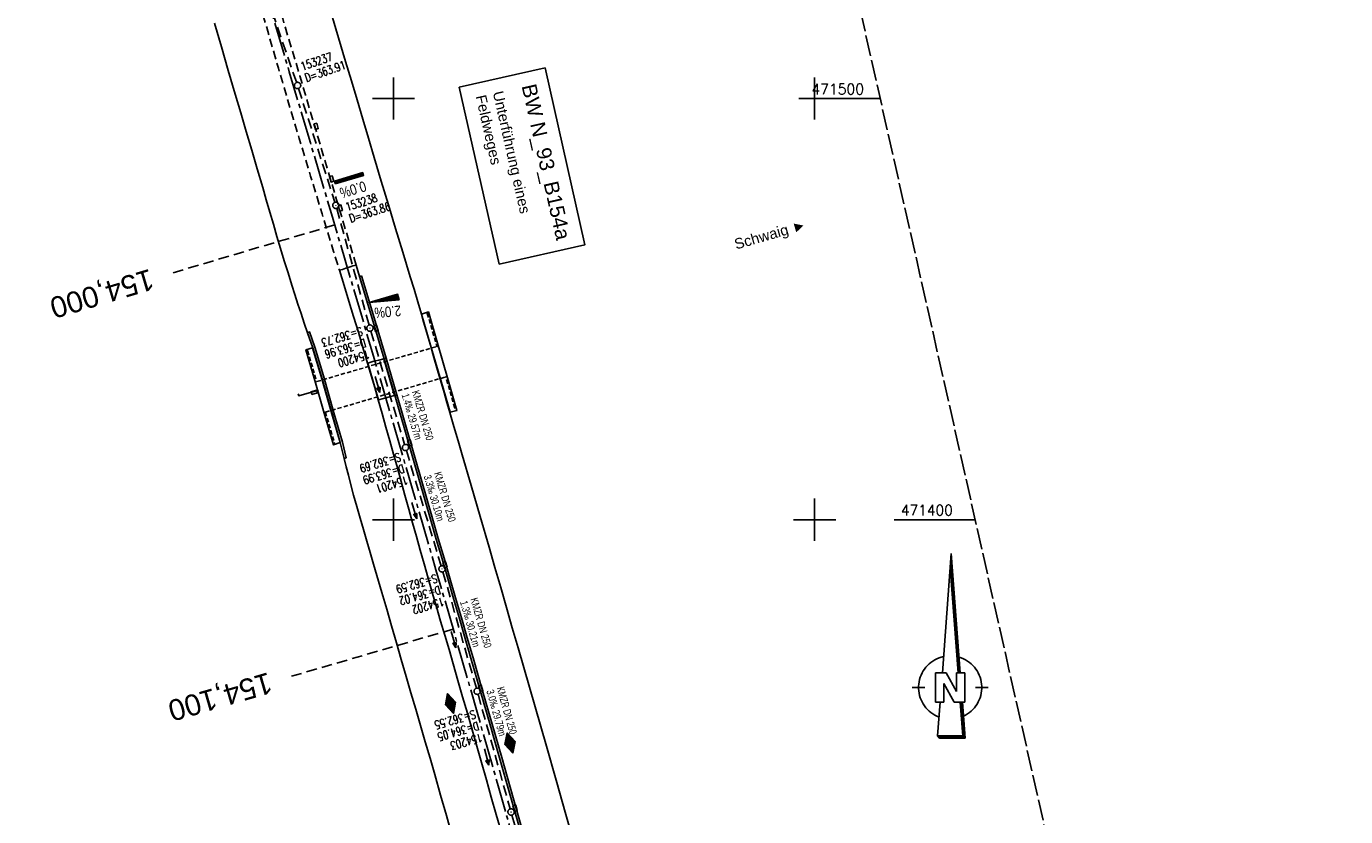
# Model space of a CAD drawing. Extents: x 510563 to 513920, y 467229 to 478797.
# Tile 18 of 67: x 510913 to 511226, y 471330 to 471517. Entities that reach past the tile are written whole.
import ezdxf
from ezdxf.enums import TextEntityAlignment as Align

# ---------------------------------------------------------------- set-up
doc = ezdxf.new("R2010")
doc.units = 0
doc.header["$LTSCALE"] = 10
doc.header["$MEASUREMENT"] = 0
for name, pattern in [('ACHSE', [5.5, 4, -0.5, 0.5, -0.5]), ('AUSGEZOGEN', [0]), ('LT00', [0]), ('LT11', [0.3, 0.2, -0.1]), ('LT14', [0.6, 0.5, -0.1]), ('LT17', [0.15, 0.1, -0.05]), ('STRICHLINIE2', [0.375, 0.25, -0.125])]:
    doc.linetypes.add(name, pattern=pattern)
doc.layers.get('0').update_dxf_attribs({"linetype": 'LT00'})
for name, color, linetype in [('-AX-020', 250, 'ACHSE'), ('-BESCH-nachrichtlich', 81, 'STRICHLINIE2'), ('-Halt-Pfeil', 4, 'LT00'), ('-Haltung', 7, 'STRICHLINIE2'), ('-Haltungsbeschriftung', 140, 'LT00'), ('-HTP-20O', 11, 'LT00'), ('-HTP-20W', 11, 'LT00'), ('-QUE-20O', 11, 'LT00'), ('-Schachtbeschriftung', 5, 'LT00'), ('-ST-20', 30, 'LT17'), ('1401', 7, 'Continuous'), ('BW_TEXT', 20, 'AUSGEZOGEN'), ('MITTELSTREIFEN-Ü_LINIE', 250, 'LT11'), ('ORTSRICHTUNG', 7, 'Continuous'), ('V95_AFBR_BAB', 250, 'LT00'), ('V95_BR_KAPPE', 30, 'LT00'), ('V95_BR_WID', 30, 'LT17'), ('V95_KA_PRUF', 182, 'LT00'), ('V95_MSUE', 1, 'LT00'), ('V95_PARK_MS', 1, 'LT00'), ('V95_RASTER', 250, 'LT00'), ('V95_RINNE', 182, 'LT00'), ('V95_SINKK', 182, 'LT00')]:
    doc.layers.add(name, color=color, linetype=linetype)
doc.layers.add('-BLATT_95-RAND', color=7, linetype='LT14', plot=False)
doc.styles.add('Beschrift', font='ARIAL.TTF')
doc.styles.add('Haltungsbeschriftung', font='ARIAL.TTF', dxfattribs={"width": 0.75})
doc.styles.add('schachtbeschriftung', font='romans.shx', dxfattribs={"width": 0.75, "height": 2})
doc.styles.get("Standard").update_dxf_attribs({"font": 'romans.shx'})

# ---------------------------------------------------------------- blocks, each defined once
blk = doc.blocks.new('SYMB1401')
at = {"layer": '1401'}
for p, q in [((-2.1, -28.35), (0, 0)), ((0, 0), (2.15, -28.35)), ((1.7, -28.35), (-0.22, -3.01)), ((1.75, -28.35), (-0.2, -2.68)), ((1.8, -28.35), (-0.17, -2.34)), ((1.85, -28.35), (-0.15, -2.01)), ((1.9, -28.35), (-0.12, -1.68)), ((1.95, -28.35), (-0.1, -1.34)), ((2, -28.35), (-0.07, -1.01)), ((2.05, -28.35), (-0.05, -0.67)), ((2.1, -28.35), (-0.02, -0.34)), ((1.65, -28.35), (-0.25, -3.35)), ((-3.75, -35.35), (-3.75, -28.35)), ((-3.75, -28.35), (-1.2, -28.35)), ((0.7, -35.35), (-1.75, -30.9)), ((-1.75, -30.9), (-1.75, -35.35)), ((1.25, -32.8), (-1.2, -28.35)), ((1.25, -32.8), (1.25, -28.35)), ((3.25, -28.35), (1.25, -28.35)), ((3.25, -28.35), (3.25, -35.35)), ((-9.25, -31.85), (-6.25, -31.85)), ((5.75, -31.85), (8.75, -31.85)), ((-1.75, -35.35), (-3.75, -35.35)), ((-2.65, -35.35), (-3.25, -43.35)), ((3.25, -35.35), (0.7, -35.35)), ((2.75, -43.35), (2.15, -35.35)), ((2.8, -43.4), (2.2, -35.35)), ((3.3, -43.85), (2.65, -35.35)), ((-3.25, -43.35), (2.75, -43.35)), ((-3.2, -43.4), (2.8, -43.4))]:
    blk.add_line(p, q, dxfattribs=at)
for points in [[(-7.74, -32.11), (-7.75, -31.56), (-7.7, -31.01), (-7.62, -30.47), (-7.51, -29.93), (-7.35, -29.4), (-7.15, -28.89), (-6.92, -28.39), (-6.65, -27.91), (-6.34, -27.45), (-6.01, -27.02), (-5.64, -26.61), (-5.24, -26.23), (-4.82, -25.88), (-4.37, -25.56), (-3.9, -25.28), (-3.41, -25.03), (-2.9, -24.81), (-2.38, -24.64), (-1.85, -24.5)], [(1.85, -24.65), (2.37, -24.82), (2.88, -25.03), (3.37, -25.28), (3.85, -25.57), (4.3, -25.88), (4.72, -26.23), (5.12, -26.61), (5.49, -27.02), (5.83, -27.45), (6.13, -27.91), (6.41, -28.39), (6.64, -28.89), (6.84, -29.4), (7, -29.93), (7.12, -30.47), (7.2, -31.01), (7.24, -31.56), (7.25, -32.11)], [(-2.9, -38.85), (-3.41, -38.64), (-3.9, -38.39), (-4.37, -38.1), (-4.81, -37.78), (-5.24, -37.43), (-5.64, -37.05), (-6, -36.64), (-6.34, -36.21), (-6.64, -35.75), (-6.91, -35.27), (-7.15, -34.78), (-7.35, -34.26), (-7.5, -33.74), (-7.62, -33.2), (-7.7, -32.66), (-7.74, -32.11)], [(7.25, -32.11), (7.21, -32.66), (7.13, -33.21), (7.01, -33.74), (6.85, -34.27), (6.65, -34.78), (6.42, -35.28), (6.15, -35.76), (5.84, -36.22), (5.5, -36.66), (5.13, -37.07), (4.74, -37.45), (4.31, -37.8), (3.86, -38.12), (3.39, -38.4), (2.9, -38.65)], [(-3.15, -43.45), (2.85, -43.45), (2.25, -35.35)], [(-3.1, -43.5), (2.9, -43.5), (2.3, -35.35)], [(-3.05, -43.55), (2.95, -43.55), (2.35, -35.35)], [(-3, -43.6), (3, -43.6), (2.4, -35.35)], [(-2.95, -43.65), (3.05, -43.65), (2.45, -35.35)], [(-2.9, -43.7), (3.1, -43.7), (2.5, -35.35)], [(-2.85, -43.75), (3.15, -43.75), (2.55, -35.35)], [(-2.8, -43.8), (3.2, -43.8), (2.6, -35.35)], [(-2.78, -43.82), (3.25, -43.82), (2.62, -35.35)], [(-3.25, -43.35), (-2.75, -43.85), (3.3, -43.85)]]:
    blk.add_lwpolyline(points, dxfattribs=at)
blk = doc.blocks.new('SYMB0652')
at = {"color": 0, "linetype": 'ByBlock'}
blk.add_lwpolyline([(-0.15, -0.075), (0.15, -0.075), (0.15, 0.075), (-0.15, 0.075), (-0.15, -0.075)], dxfattribs=at)
blk = doc.blocks.new('SYMB0011')
at = {"color": 0, "linetype": 'ByBlock'}
for p, q in [((0.5, 0), (-0.5, 0)), ((0, 0.5), (0, -0.5))]:
    blk.add_line(p, q, dxfattribs=at)
blk = doc.blocks.new('SYMB0003')
at = {"color": 0, "linetype": 'ByBlock'}
for p, q in [((-0.015712, 0), (0.010166, 0.012015)), ((0, -0.021257), (-0.015712, 0)), ((0.010166, 0.012015), (0, -0.021257))]:
    blk.add_line(p, q, dxfattribs=at)
for points in [[(-0.031395, 0.499013), (-0.093691, 0.491144), (-0.154509, 0.475528), (-0.21289, 0.452414), (-0.267913, 0.422164), (-0.318712, 0.385257), (-0.364484, 0.342274), (-0.404509, 0.293893), (-0.438154, 0.240877), (-0.464888, 0.184062), (-0.484292, 0.124345), (-0.496058, 0.062667), (-0.5, 0)], [(-0.5, 0), (-0.496058, -0.062667), (-0.484292, -0.124345), (-0.464888, -0.184062), (-0.438154, -0.240877), (-0.404509, -0.293893), (-0.364485, -0.342274), (-0.318712, -0.385257), (-0.267914, -0.422164), (-0.21289, -0.452414), (-0.154509, -0.475529), (-0.093691, -0.491144), (-0.031395, -0.499014), (0.031395, -0.499014)], [(0.5, 0), (0.496057, 0.062667), (0.484292, 0.124345), (0.464888, 0.184062), (0.438153, 0.240877), (0.404509, 0.293893), (0.364484, 0.342274), (0.318712, 0.385257), (0.267913, 0.422164), (0.21289, 0.452414), (0.154509, 0.475528), (0.093691, 0.491144), (0.031395, 0.499013), (-0.031395, 0.499013)], [(0.031395, -0.499014), (0.093691, -0.491144), (0.154509, -0.475529), (0.21289, -0.452414), (0.267914, -0.422164), (0.318712, -0.385257), (0.364485, -0.342274), (0.404509, -0.293893), (0.438154, -0.240877), (0.464889, -0.184062), (0.484292, -0.124345), (0.496058, -0.062667), (0.5, 0)]]:
    blk.add_lwpolyline(points, dxfattribs=at)
blk = doc.blocks.new('SYMB0070')
at = {"color": 0, "linetype": 'ByBlock'}
for p, q in [((-0.5, 0), (0.2, 0)), ((0.5, 0), (0.2, 0.1)), ((0.2, 0.1), (0.2, 0)), ((0.468, 0), (0.21, 0.086)), ((0.21, 0.086), (0.21, -0.086)), ((0.21, -0.086), (0.468, 0)), ((0.22, -0.072), (0.437, 0)), ((0.23, -0.058), (0.405, 0)), ((0.24, -0.045), (0.374, 0)), ((0.342, 0), (0.25, 0.031)), ((0.25, 0.031), (0.25, -0.031)), ((0.25, -0.031), (0.342, 0)), ((0.26, -0.017), (0.31, 0)), ((0.27, -0.003), (0.279, 0))]:
    blk.add_line(p, q, dxfattribs=at)
for points in [[(0.2, 0), (0.2, -0.1), (0.5, 0)], [(0.437, 0), (0.22, 0.072), (0.22, -0.072)], [(0.405, 0), (0.23, 0.058), (0.23, -0.058)], [(0.374, 0), (0.24, 0.045), (0.24, -0.045)], [(0.31, 0), (0.26, 0.017), (0.26, -0.017)], [(0.279, 0), (0.27, 0.003), (0.27, -0.003)]]:
    blk.add_lwpolyline(points, dxfattribs=at)
blk = doc.blocks.new('SYMB0071')
at = {"color": 0, "linetype": 'ByBlock'}
for p, q in [((-0.5, 0), (0, 0.25)), ((0, -0.25), (-0.5, 0)), ((-0.5, 0), (-0.5, 0)), ((-0.48, -0.01), (-0.48, 0.01)), ((-0.46, -0.02), (-0.46, 0.02)), ((-0.44, -0.03), (-0.44, 0.03)), ((-0.42, -0.04), (-0.42, 0.04)), ((-0.4, -0.05), (-0.4, 0.05)), ((-0.38, -0.06), (-0.38, 0.06)), ((-0.36, -0.07), (-0.36, 0.07)), ((-0.34, -0.08), (-0.34, 0.08)), ((-0.32, -0.09), (-0.32, 0.09)), ((-0.3, -0.1), (-0.3, 0.1)), ((-0.28, -0.11), (-0.28, 0.11)), ((-0.26, -0.12), (-0.26, 0.12)), ((-0.24, -0.13), (-0.24, 0.13)), ((-0.22, -0.14), (-0.22, 0.14)), ((-0.2, -0.15), (-0.2, 0.15)), ((-0.18, -0.16), (-0.18, 0.16)), ((-0.16, -0.17), (-0.16, 0.17)), ((-0.14, -0.18), (-0.14, 0.18)), ((-0.12, -0.19), (-0.12, 0.19)), ((-0.1, -0.2), (-0.1, 0.2)), ((-0.08, -0.21), (-0.08, 0.21)), ((-0.06, -0.22), (-0.06, 0.22)), ((-0.04, -0.23), (-0.04, 0.23)), ((-0.02, -0.24), (-0.02, 0.24)), ((0, 0.25), (0.5, 0)), ((0, -0.25), (0, 0.25)), ((0.5, 0), (0, -0.25)), ((0.02, -0.24), (0.02, 0.24)), ((0.04, -0.23), (0.04, 0.23)), ((0.06, -0.22), (0.06, 0.22)), ((0.08, -0.21), (0.08, 0.21)), ((0.1, -0.2), (0.1, 0.2)), ((0.12, -0.19), (0.12, 0.19)), ((0.14, -0.18), (0.14, 0.18)), ((0.16, -0.17), (0.16, 0.17)), ((0.18, -0.16), (0.18, 0.16)), ((0.2, -0.15), (0.2, 0.15)), ((0.22, -0.14), (0.22, 0.14)), ((0.24, -0.13), (0.24, 0.13)), ((0.26, -0.12), (0.26, 0.12)), ((0.28, -0.11), (0.28, 0.11)), ((0.3, -0.1), (0.3, 0.1)), ((0.32, -0.09), (0.32, 0.09)), ((0.34, -0.08), (0.34, 0.08)), ((0.36, -0.07), (0.36, 0.07)), ((0.38, -0.06), (0.38, 0.06)), ((0.4, -0.05), (0.4, 0.05)), ((0.42, -0.04), (0.42, 0.04)), ((0.44, -0.03), (0.44, 0.03)), ((0.46, -0.02), (0.46, 0.02)), ((0.48, -0.01), (0.48, 0.01))]:
    blk.add_line(p, q, dxfattribs=at)

msp = doc.modelspace()

# ---------------------------------------------------------------- linework, layer by layer
at = {"layer": '-AX-020', "ltscale": 0.2, "flags": 128}
msp.add_lwpolyline([(513881.72, 478796.97), (513877.87, 478787.35), (513870.37, 478768.8), (513862.79, 478750.28), (513855.14, 478731.79), (513847.41, 478713.32), (513839.61, 478694.89), (513831.74, 478676.49), (513823.79, 478658.13), (513815.77, 478639.79), (513807.68, 478621.49), (513799.51, 478603.22), (513791.27, 478584.98), (513782.96, 478566.77), (513774.58, 478548.6), (513766.12, 478530.46), (513757.59, 478512.36), (513748.99, 478494.29), (513740.31, 478476.25), (513731.57, 478458.25), (513722.75, 478440.29), (513713.86, 478422.36), (513704.9, 478404.46), (513695.86, 478386.6), (513686.76, 478368.78), (513677.58, 478351), (513668.34, 478333.25), (513659.02, 478315.54), (513649.63, 478297.86), (513640.17, 478280.23), (513630.64, 478262.63), (513621.04, 478245.07), (513611.37, 478227.54), (513601.63, 478210.06), (513591.82, 478192.62), (513586.74, 478183.65), (513576.83, 478166.26), (513566.85, 478148.92), (513556.8, 478131.61), (513546.69, 478114.34), (513536.51, 478097.1), (513526.28, 478079.91), (513515.99, 478062.74), (513505.64, 478045.61), (513495.23, 478028.52), (513484.78, 478011.45), (513474.27, 477994.42), (513463.71, 477977.42), (513453.11, 477960.45), (513442.46, 477943.5), (513431.76, 477926.59), (513421.03, 477909.7), (513410.25, 477892.84), (513399.43, 477876), (513388.58, 477859.18), (513377.69, 477842.39), (513366.77, 477825.62), (513355.82, 477808.87), (513344.83, 477792.14), (513333.82, 477775.43), (513322.78, 477758.74), (513311.72, 477742.06), (513300.63, 477725.4), (513289.52, 477708.75), (513278.39, 477692.12), (513267.24, 477675.5), (513256.08, 477658.89), (513244.9, 477642.29), (513233.71, 477625.7), (513222.5, 477609.12), (513211.29, 477592.54), (513200.07, 477575.97), (513188.84, 477559.41), (513177.6, 477542.84), (513166.37, 477526.28), (513154.8, 477509.24), (513142.5, 477491.11), (513130.2, 477472.99), (513117.9, 477454.86), (513105.61, 477436.73), (513093.33, 477418.59), (513081.06, 477400.44), (513068.81, 477382.28), (513056.57, 477364.12), (513044.34, 477345.94), (513032.14, 477327.75), (513019.96, 477309.55), (513007.8, 477291.33), (512995.67, 477273.09), (512983.57, 477254.83), (512971.49, 477236.55), (512959.45, 477218.25), (512947.45, 477199.93), (512935.48, 477181.58), (512923.55, 477163.21), (512911.66, 477144.81), (512899.82, 477126.38), (512888.03, 477107.93), (512876.28, 477089.44), (512864.58, 477070.92), (512852.94, 477052.36), (512841.35, 477033.77), (512829.82, 477015.15), (512818.35, 476996.49), (512806.94, 476977.79), (512795.6, 476959.05), (512789.64, 476949.14), (512778.41, 476930.34), (512767.24, 476911.5), (512756.13, 476892.61), (512745.1, 476873.69), (512734.14, 476854.72), (512723.25, 476835.72), (512712.42, 476816.68), (512701.67, 476797.59), (512690.98, 476778.47), (512680.37, 476759.31), (512669.82, 476740.11), (512659.35, 476720.87), (512648.95, 476701.6), (512638.61, 476682.28), (512628.35, 476662.93), (512618.16, 476643.54), (512608.04, 476624.11), (512597.99, 476604.65), (512588.01, 476585.15), (512578.1, 476565.61), (512568.26, 476546.04), (512558.5, 476526.43), (512548.8, 476506.79), (512539.18, 476487.11), (512529.63, 476467.4), (512520.15, 476447.65), (512510.75, 476427.87), (512501.42, 476408.05), (512492.16, 476388.2), (512482.97, 476368.31), (512473.85, 476348.4), (512464.81, 476328.44), (512455.84, 476308.46), (512446.94, 476288.44), (512438.12, 476268.39), (512429.37, 476248.31), (512420.69, 476228.2), (512412.09, 476208.05), (512403.56, 476187.88), (512395.11, 476167.67), (512386.72, 476147.43), (512378.42, 476127.17), (512370.18, 476106.87), (512362.02, 476086.54), (512353.94, 476066.18), (512345.92, 476045.79), (512337.99, 476025.38), (512330.13, 476004.93), (512322.34, 475984.46), (512314.63, 475963.96), (512306.99, 475943.43), (512299.43, 475922.87), (512291.94, 475902.28), (512284.53, 475881.67), (512277.19, 475861.03), (512269.93, 475840.36), (512262.74, 475819.67), (512255.63, 475798.95), (512248.6, 475778.21), (512241.64, 475757.44), (512234.76, 475736.64), (512227.95, 475715.82), (512221.22, 475694.97), (512214.57, 475674.11), (512207.99, 475653.21), (512201.49, 475632.29), (512200.13, 475627.89), (512194.28, 475608.79), (512188.5, 475589.67), (512182.78, 475570.54), (512177.14, 475551.38), (512171.56, 475532.2), (512166.05, 475513.01), (512160.62, 475493.79), (512155.26, 475474.55), (512149.97, 475455.29), (512148.09, 475448.36), (512142.91, 475429.07), (512137.8, 475409.77), (512132.78, 475390.44), (512127.83, 475371.09), (512122.96, 475351.72), (512118.16, 475332.33), (512113.45, 475312.92), (512108.81, 475293.5), (512104.25, 475274.06), (512099.76, 475254.59), (512095.36, 475235.11), (512091.03, 475215.62), (512086.78, 475196.1), (512082.61, 475176.57), (512078.52, 475157.02), (512074.51, 475137.46), (512070.57, 475117.88), (512066.72, 475098.28), (512063.24, 475080.25), (512059.53, 475060.62), (512055.9, 475040.98), (512052.34, 475021.33), (512048.86, 475001.67), (512045.44, 474981.99), (512042.08, 474962.3), (512038.79, 474942.6), (512035.56, 474922.89), (512032.39, 474903.18), (512029.27, 474883.45), (512026.2, 474863.71), (512023.18, 474843.97), (512020.21, 474824.22), (512017.28, 474804.47), (512014.39, 474784.7), (512011.54, 474764.94), (512008.73, 474745.16), (512005.95, 474725.39), (512003.2, 474705.61), (512000.47, 474685.82), (511997.78, 474666.03), (511995.1, 474646.24), (511992.44, 474626.45), (511989.8, 474606.65), (511987.17, 474586.85), (511984.55, 474567.05), (511981.94, 474547.25), (511979.34, 474527.45), (511976.74, 474507.69), (511975.13, 474495.38), (511973.48, 474482.82), (511971.82, 474470.25), (511970.17, 474457.69), (511968.51, 474445.13), (511966.84, 474432.57), (511965.15, 474420.02), (511963.46, 474407.46), (511961.75, 474394.91), (511960.03, 474382.35), (511958.28, 474369.81), (511956.52, 474357.26), (511954.73, 474344.72), (511952.92, 474332.18), (511951.08, 474319.64), (511949.21, 474307.11), (511947.31, 474294.58), (511945.38, 474282.06), (511943.41, 474269.55), (511941.4, 474257.04), (511939.35, 474244.53), (511937.27, 474232.04), (511935.14, 474219.55), (511932.96, 474207.07), (511930.74, 474194.59), (511928.46, 474182.13), (511926.14, 474169.68), (511923.76, 474157.23), (511921.32, 474144.8), (511918.83, 474132.38), (511916.28, 474119.97), (511913.66, 474107.57), (511910.98, 474095.19), (511908.24, 474082.82), (511905.43, 474070.46), (511902.54, 474058.13), (511899.59, 474045.81), (511896.56, 474033.5), (511893.47, 474021.26), (511890.29, 474009), (511887.03, 473996.75), (511883.7, 473984.53), (511880.29, 473972.33), (511876.8, 473960.15), (511873.23, 473947.99), (511869.59, 473935.86), (511865.87, 473923.74), (511862.08, 473911.66), (511858.21, 473899.59), (511854.26, 473887.55), (511850.24, 473875.54), (511846.14, 473863.55), (511841.96, 473851.59), (511837.71, 473839.65), (511833.39, 473827.75), (511828.99, 473815.86), (511824.51, 473804.01), (511819.96, 473792.19), (511815.33, 473780.39), (511810.64, 473768.63), (511805.86, 473756.89), (511801.02, 473745.18), (511796.09, 473733.51), (511791.1, 473721.87), (511786.03, 473710.25), (511780.89, 473698.68), (511775.67, 473687.13), (511770.39, 473675.61), (511765.03, 473664.13), (511759.6, 473652.69), (511754.09, 473641.28), (511748.51, 473629.9), (511742.87, 473618.56), (511737.15, 473607.25), (511731.36, 473595.99), (511725.49, 473584.75), (511719.56, 473573.56), (511713.56, 473562.4), (511707.48, 473551.28), (511701.34, 473540.2), (511695.13, 473529.16), (511688.84, 473518.16), (511682.49, 473507.2), (511676.07, 473496.28), (511669.58, 473485.39), (511663.02, 473474.55), (511656.39, 473463.76), (511649.7, 473453), (511642.94, 473442.29), (511636.1, 473431.62), (511629.21, 473420.99), (511622.24, 473410.41), (511615.21, 473399.87), (511608.11, 473389.37), (511600.95, 473378.92), (511593.72, 473368.52), (511586.42, 473358.16), (511579.06, 473347.85), (511571.64, 473337.58), (511564.15, 473327.36), (511556.59, 473317.19), (511548.97, 473307.07), (511541.29, 473297), (511533.54, 473286.97), (511525.74, 473276.99), (511517.86, 473267.07), (511509.93, 473257.19), (511501.93, 473247.36), (511493.87, 473237.58), (511485.75, 473227.86), (511477.57, 473218.19), (511475.55, 473215.81), (511467.29, 473206.2), (511458.98, 473196.64), (511450.61, 473187.13), (511442.18, 473177.67), (511433.71, 473168.25), (511425.19, 473158.87), (511416.62, 473149.54), (511408.01, 473140.24), (511399.37, 473130.98), (511390.68, 473121.76), (511381.96, 473112.57), (511373.2, 473103.41), (511364.42, 473094.28), (511355.61, 473085.17), (511346.77, 473076.1), (511337.91, 473067.04), (511329.03, 473058), (511320.13, 473048.99), (511311.22, 473039.98), (511302.29, 473031), (511293.34, 473022.02), (511284.39, 473013.05), (511275.44, 473004.09), (511266.47, 472995.14), (511255.91, 472984.59), (511236.79, 472965.5), (511230.18, 472958.9), (511223.57, 472952.29), (511216.96, 472945.68), (511210.37, 472939.06), (511203.78, 472932.43), (511197.22, 472925.79), (511190.66, 472919.13), (511184.13, 472912.44), (511177.62, 472905.74), (511171.14, 472899.01), (511164.68, 472892.25), (511158.26, 472885.46), (511151.88, 472878.64), (511145.53, 472871.79), (511139.22, 472864.89), (511132.96, 472857.96), (511126.75, 472850.98), (511120.58, 472843.95), (511114.48, 472836.88), (511109.32, 472830.82), (511103.32, 472823.65), (511097.39, 472816.44), (511091.51, 472809.17), (511085.7, 472801.85), (511079.95, 472794.49), (511074.26, 472787.07), (511068.64, 472779.61), (511063.08, 472772.1), (511057.59, 472764.54), (511052.16, 472756.93), (511046.8, 472749.28), (511041.5, 472741.58), (511036.27, 472733.84), (511031.1, 472726.05), (511026.01, 472718.22), (511020.98, 472710.35), (511016.01, 472702.43), (511011.12, 472694.47), (511006.29, 472686.47), (511001.53, 472678.43), (510996.84, 472670.35), (510992.22, 472662.22), (510987.67, 472654.06), (510983.19, 472645.86), (510978.78, 472637.62), (510974.44, 472629.35), (510970.17, 472621.04), (510965.98, 472612.69), (510961.85, 472604.3), (510957.8, 472595.88), (510953.82, 472587.43), (510949.91, 472578.94), (510946.07, 472570.42), (510942.31, 472561.87), (510938.62, 472553.28), (510935.01, 472544.67), (510931.46, 472536.02), (510928, 472527.34), (510924.6, 472518.64), (510921.29, 472509.9), (510918.04, 472501.14), (510914.87, 472492.35), (510911.78, 472483.53), (510908.76, 472474.69), (510905.82, 472465.82), (510902.96, 472456.92), (510900.17, 472448), (510897.45, 472439.06), (510894.82, 472430.1), (510892.26, 472421.11), (510889.78, 472412.1), (510887.37, 472403.07), (510885.04, 472394.02), (510882.79, 472384.95), (510880.62, 472375.87), (510878.53, 472366.76), (510876.51, 472357.64), (510874.57, 472348.49), (510872.71, 472339.34), (510870.93, 472330.16), (510869.23, 472320.98), (510867.6, 472311.77), (510866.06, 472302.56), (510864.59, 472293.33), (510863.2, 472284.09), (510861.89, 472274.84), (510860.67, 472265.57), (510859.52, 472256.3), (510858.45, 472247.02), (510857.45, 472237.73), (510856.54, 472228.43), (510855.71, 472219.12), (510854.96, 472209.81), (510854.29, 472200.49), (510853.7, 472191.16), (510853.18, 472181.83), (510852.75, 472172.5), (510852.4, 472163.16), (510852.13, 472153.82), (510851.93, 472144.48), (510851.82, 472135.13), (510851.79, 472125.79), (510851.84, 472116.44), (510851.96, 472107.1), (510852.01, 472104.71), (510852.24, 472095.37), (510852.54, 472086.03), (510852.93, 472076.69), (510853.39, 472067.36), (510853.92, 472058.03), (510854.53, 472048.71), (510855.21, 472039.39), (510855.96, 472030.07), (510856.78, 472020.77), (510857.67, 472011.46), (510858.63, 472002.17), (510859.65, 471992.88), (510860.73, 471983.6), (510861.88, 471974.33), (510863.09, 471965.06), (510864.36, 471955.8), (510865.69, 471946.55), (510867.08, 471937.31), (510868.53, 471928.08), (510870.02, 471918.86), (510871.58, 471909.64), (510873.18, 471900.44), (510874.84, 471891.24), (510876.54, 471882.05), (510878.3, 471872.88), (510880.1, 471863.71), (510881.95, 471854.55), (510883.84, 471845.4), (510885.78, 471836.26), (510887.76, 471827.12), (510889.78, 471818), (510891.83, 471808.88), (510893.93, 471799.78), (510896.06, 471790.68), (510898.23, 471781.59), (510900.44, 471772.51), (510902.67, 471763.44), (510904.94, 471754.37), (510907.24, 471745.32), (510909.57, 471736.27), (510911.93, 471727.22), (510914.31, 471718.19), (510916.72, 471709.16), (510919.15, 471700.14), (510921.61, 471691.12), (510924.09, 471682.11), (510926.59, 471673.11), (510929.1, 471664.11), (510931.64, 471655.12), (510934.19, 471646.13), (510936.76, 471637.14), (510939.34, 471628.16), (510941.94, 471619.19), (510944.55, 471610.22), (510947.17, 471601.25), (510949.8, 471592.28), (510952.43, 471583.31), (510955.08, 471574.35), (510957.73, 471565.39), (510960.38, 471556.43), (510963.04, 471547.47), (510967.7, 471531.77), (510970.25, 471523.2), (510975.26, 471506.32), (510980.27, 471489.44), (510985.27, 471472.57), (510990.27, 471455.68), (510995.25, 471438.8), (511000.21, 471421.91), (511005.16, 471405.01), (511010.09, 471388.11), (511014.99, 471371.2), (511019.86, 471354.28), (511024.7, 471337.36), (511029.51, 471320.42), (511034.28, 471303.47), (511039.01, 471286.52), (511043.7, 471269.55), (511048.34, 471252.56), (511052.93, 471235.57), (511057.46, 471218.56), (511061.95, 471201.53), (511066.37, 471184.49), (511070.73, 471167.43), (511075.02, 471150.36), (511079.24, 471133.27), (511083.39, 471116.16), (511086.57, 471102.84), (511090.59, 471085.7), (511094.53, 471068.54), (511098.39, 471051.37), (511102.17, 471034.17), (511105.87, 471016.96), (511109.5, 470999.73), (511113.05, 470982.49), (511116.52, 470965.23), (511119.91, 470947.95), (511123.22, 470930.66), (511126.45, 470913.36), (511129.61, 470896.04), (511132.69, 470878.7), (511135.68, 470861.35), (511138.6, 470843.99), (511141.44, 470826.62), (511144.2, 470809.23), (511146.88, 470791.83), (511149.49, 470774.42), (511152.01, 470757), (511154.45, 470739.56), (511156.82, 470722.12), (511159.1, 470704.66), (511161.31, 470687.19), (511163.44, 470669.72), (511165.49, 470652.23), (511165.64, 470650.9), (511167.87, 470631.02), (511170.03, 470611.14), (511172.1, 470591.25), (511174.1, 470571.35), (511176.01, 470551.44), (511177.85, 470531.52), (511179.53, 470512.55), (511180.88, 470496.34), (511182.16, 470480.14), (511183.36, 470463.92), (511184.48, 470447.7), (511185.52, 470431.48), (511186.48, 470415.25), (511187.36, 470399.01), (511188.16, 470382.77), (511188.88, 470366.53), (511189.52, 470350.29), (511190.08, 470334.04), (511190.56, 470317.79), (511190.96, 470301.53), (511191.28, 470285.28), (511191.52, 470269.02), (511191.68, 470252.76), (511191.76, 470236.51), (511191.77, 470220.25), (511191.69, 470203.99), (511191.53, 470187.73), (511191.29, 470171.47), (511191.24, 470169.01), (511190.91, 470152.75), (511190.5, 470136.5), (511190.02, 470120.25), (511189.47, 470104), (511188.85, 470087.75), (511188.17, 470071.51), (511187.43, 470055.27), (511186.63, 470039.03), (511185.78, 470022.79), (511184.88, 470006.56), (511183.93, 469990.33), (511182.94, 469974.1), (511181.91, 469957.87), (511180.85, 469941.65), (511179.74, 469925.43), (511178.61, 469909.21), (511177.46, 469892.99), (511176.28, 469876.78), (511175.08, 469860.56), (511173.86, 469844.35), (511172.63, 469828.14), (511171.39, 469811.93), (511170.14, 469795.72), (511168.85, 469778.99), (511030.96, 467993.35), (511029.42, 467973.41), (511027.88, 467953.47), (511026.35, 467933.52), (511024.83, 467913.58), (511023.32, 467893.64), (511021.83, 467873.7), (511020.35, 467853.75), (511018.9, 467833.8), (511017.47, 467813.85), (511016.06, 467793.9), (511014.69, 467773.95), (511013.35, 467754), (511012.05, 467734.04), (511010.78, 467714.08), (511009.56, 467694.12), (511008.38, 467674.15), (511007.25, 467654.18), (511006.18, 467634.21), (511005.15, 467614.24), (511004.19, 467594.26), (511003.28, 467574.28), (511002.44, 467554.3), (511001.67, 467534.31), (511000.96, 467514.33), (511000.33, 467494.34), (510999.77, 467474.34), (510999.56, 467465.71), (510999.11, 467445.71), (510998.75, 467425.72), (510998.46, 467405.72), (510998.26, 467385.72), (510998.14, 467365.72), (510998.09, 467345.72), (510998.13, 467325.72), (510998.24, 467305.72), (510998.44, 467285.72), (510998.71, 467265.72), (510999.07, 467245.73), (510999.43, 467229.16)], dxfattribs=at)
at = {"layer": '-BESCH-nachrichtlich'}
for p, q in [((510967.57, 471531.09), (510976.97, 471503.79)), ((510977.44, 471502.36), (510986.09, 471475.35)), ((510986.52, 471473.91), (510994.2, 471446.2))]:
    msp.add_line(p, q, dxfattribs=at)
at = {"layer": '-BLATT_95-RAND'}
msp.add_lwpolyline([(510736.69, 471875.13), (510940.32, 470972.83), (511220.28, 471036.01), (511016.64, 471938.32), (510736.69, 471875.13)], dxfattribs=at)
at = {"layer": '-Haltung'}
for p, q in [((510994.62, 471444.76), (511002.63, 471417.86)), ((511003.06, 471416.42), (511011.32, 471389.04)), ((511011.75, 471387.61), (511019.67, 471360.01)), ((511020.08, 471358.57), (511027.71, 471331.33)), ((511028.12, 471329.88), (511035.82, 471302.36))]:
    msp.add_line(p, q, dxfattribs=at)
at = {"layer": '-QUE-20O'}
for p, q in [((510990.63, 471481.77), (510990.82, 471481.1)), ((510991.11, 471481.18), (510990.91, 471481.86)), ((510991.2, 471481.94), (510991.4, 471481.27)), ((510991.69, 471481.36), (510991.49, 471482.03)), ((510991.78, 471482.11), (510991.98, 471481.44)), ((510992.26, 471481.53), (510992.06, 471482.2)), ((510992.35, 471482.28), (510992.55, 471481.61)), ((510992.84, 471481.7), (510992.64, 471482.37)), ((510986.02, 471480.41), (510986.22, 471479.74)), ((510986.51, 471479.82), (510986.31, 471480.49)), ((510986.6, 471480.58), (510986.8, 471479.91)), ((510987.09, 471479.99), (510986.89, 471480.66)), ((510987.17, 471480.75), (510987.37, 471480.08)), ((510987.66, 471480.16), (510987.46, 471480.83)), ((510987.75, 471480.92), (510987.95, 471480.25)), ((510988.24, 471480.33), (510988.04, 471481)), ((510988.32, 471481.09), (510988.52, 471480.42)), ((510988.81, 471480.5), (510988.61, 471481.17)), ((510988.9, 471481.26), (510989.1, 471480.59)), ((510989.39, 471480.67), (510989.19, 471481.34)), ((510989.48, 471481.43), (510989.67, 471480.76)), ((510989.96, 471480.84), (510989.76, 471481.51)), ((510990.05, 471481.6), (510990.25, 471480.93)), ((510990.54, 471481.01), (510990.34, 471481.69)), ((510994.25, 471451.55), (510994.25, 471451.54)), ((510994.55, 471451.57), (510994.53, 471451.64)), ((510994.82, 471451.72), (510994.86, 471451.6)), ((510995.16, 471451.62), (510995.11, 471451.81)), ((510995.4, 471451.89), (510995.47, 471451.65)), ((510995.77, 471451.68), (510995.68, 471451.98)), ((510995.97, 471452.06), (510996.08, 471451.71)), ((510996.38, 471451.73), (510996.26, 471452.15)), ((510996.55, 471452.23), (510996.69, 471451.76)), ((510996.99, 471451.79), (510996.83, 471452.32)), ((510997.12, 471452.4), (510997.3, 471451.82)), ((510997.6, 471451.84), (510997.41, 471452.49)), ((510997.7, 471452.57), (510997.9, 471451.87)), ((510998.21, 471451.9), (510997.99, 471452.65)), ((510998.27, 471452.74), (510998.51, 471451.93)), ((510998.82, 471451.95), (510998.56, 471452.82)), ((510998.85, 471452.91), (510999.12, 471451.98)), ((510999.43, 471452.01), (510999.14, 471452.99)), ((510999.42, 471453.08), (510999.73, 471452.04)), ((511000.04, 471452.06), (510999.71, 471453.16)), ((511000, 471453.25), (511000.34, 471452.09)), ((511000.65, 471452.12), (511000.29, 471453.33)), ((511000.58, 471453.42), (511000.95, 471452.14)), ((511001.26, 471452.17), (511000.86, 471453.5))]:
    msp.add_line(p, q, dxfattribs=at)
for points in [[(510986.18, 471479.72), (510985.98, 471480.39), (510992.69, 471482.38), (510992.89, 471481.71), (510986.18, 471479.72)], [(511001.31, 471452.18), (510994.2, 471451.54), (511000.92, 471453.52), (511001.31, 471452.18)]]:
    msp.add_lwpolyline(points, dxfattribs=at)
at = {"layer": '-ST-20', "ltscale": 2.5}
for p, q in [((510986.04, 471469.98), (510947.68, 471458.63)), ((511014.17, 471374.02), (510975.77, 471362.83))]:
    msp.add_line(p, q, dxfattribs=at)
at = {"layer": 'BW_TEXT'}
msp.add_lwpolyline([(511035.98, 471507.26), (511045.46, 471465.25), (511025.11, 471460.66), (511015.63, 471502.67)], close=True, dxfattribs=at)
at = {"layer": 'MITTELSTREIFEN-Ü_LINIE', "flags": 128}
for points in [[(510951.09, 471580.32), (510952.43, 471575.79), (510953.77, 471571.27), (510955.1, 471566.74), (510956.15, 471563.17), (510957.2, 471559.6), (510958.25, 471556.03), (510959.31, 471552.46), (510960.37, 471548.89), (510961.33, 471545.69), (510962.29, 471542.49), (510963.26, 471539.29), (510964.22, 471536.09), (510965.19, 471532.88), (510966.14, 471529.68), (510967.09, 471526.48), (510968.03, 471523.26), (510968.97, 471520.05), (510969.89, 471516.83), (510970.82, 471513.61), (510971.74, 471510.4), (510972.67, 471507.18), (510973.61, 471503.97), (510974.92, 471499.47), (510976.25, 471494.98), (510977.6, 471490.5), (510978.95, 471486.02), (510980.31, 471481.54), (510981.67, 471477.08), (510983.04, 471472.62), (510984.41, 471468.16), (510985.78, 471463.7), (510987.15, 471459.24)], [(510991.14, 471460.42), (510988.89, 471467.93), (510986.64, 471475.43), (510984.41, 471482.93), (510983.07, 471487.42), (510981.74, 471491.91), (510980.41, 471496.4), (510979.07, 471500.89), (510977.74, 471505.38), (510976.39, 471509.9), (510975.04, 471514.42), (510973.69, 471518.94), (510972.34, 471523.46), (510970.99, 471527.99), (510968.76, 471535.44), (510966.55, 471542.89), (510964.33, 471550.34), (510961.73, 471559.12), (510959.13, 471567.91), (510957.79, 471572.44), (510956.46, 471576.97), (510955.12, 471581.51)]]:
    msp.add_lwpolyline(points, dxfattribs=at)
at = {"layer": 'V95_AFBR_BAB'}
for points in [[(511043.24, 471321.92), (511040.95, 471330.04), (511038.64, 471338.16), (511036.31, 471346.27), (511034.97, 471350.94), (511033.62, 471355.6), (511032.27, 471360.27), (511030.92, 471364.93), (511029.57, 471369.6), (511028.2, 471374.37), (511026.82, 471379.14), (511025.45, 471383.91), (511024.07, 471388.68), (511022.7, 471393.45), (511020.57, 471400.78), (511018.44, 471408.1), (511016.31, 471415.43), (511015.33, 471418.76), (511014.36, 471422.1), (511013.39, 471425.44), (511012.7, 471427.81), (511012.01, 471430.18), (511011.33, 471432.56), (511010.47, 471435.52), (511009.61, 471438.48), (511008.75, 471441.44), (511008.22, 471443.28), (511007.69, 471445.12), (511007.16, 471446.96), (511006.62, 471448.81), (511005.75, 471451.75), (511004.87, 471454.7), (511003.99, 471457.64), (511003.1, 471460.58), (511002.21, 471463.52), (511000.5, 471469.14), (510998.81, 471474.76), (510997.11, 471480.37), (510995.43, 471485.99), (510994.06, 471490.55), (510992.7, 471495.1), (510991.35, 471499.65), (510989.99, 471504.2), (510988.64, 471508.76), (510986.96, 471514.38), (510985.28, 471520)], [(510979.56, 471444.39), (510978.81, 471446.65), (510978.07, 471448.91), (510977.32, 471451.17), (510976.59, 471453.43), (510975.86, 471455.7), (510974.96, 471458.58), (510974.07, 471461.46), (510973.2, 471464.35), (510972.33, 471467.24), (510971.48, 471470.13), (510970.63, 471473.03), (510969.78, 471475.92), (510968.94, 471478.82), (510967.64, 471483.26), (510966.34, 471487.7), (510965.03, 471492.13), (510963.73, 471496.57), (510962.42, 471501.01), (510960.78, 471506.62), (510959.13, 471512.23), (510957.48, 471517.84)], [(510987.15, 471459.24), (510988.28, 471455.57), (510989.41, 471451.89), (510990.53, 471448.22), (510991.65, 471444.54), (510992.75, 471440.86), (510993.85, 471437.17), (510994.7, 471434.26), (510995.55, 471431.35), (510996.38, 471428.44), (510997.3, 471425.22), (510998.21, 471421.99), (510999.12, 471418.76), (511000.02, 471415.53), (511000.92, 471412.3), (511001.82, 471409.04), (511002.72, 471405.79), (511003.62, 471402.54), (511004.52, 471399.28), (511005.43, 471396.03), (511006.34, 471392.78), (511007.26, 471389.54), (511008.24, 471386.14), (511009.22, 471382.74), (511010.2, 471379.35), (511011.2, 471375.95), (511012.19, 471372.56), (511013.18, 471369.17), (511014.17, 471365.77), (511015.3, 471361.87), (511016.42, 471357.96), (511017.54, 471354.06), (511018.65, 471350.15), (511019.77, 471346.24), (511020.88, 471342.33), (511022.05, 471338.24), (511023.22, 471334.15), (511024.39, 471330.06), (511025.55, 471325.97)], [(510982.18, 471430.77), (510977.52, 471429.42), (510977.35, 471429.9)], [(511013.96, 471324.89), (511012.58, 471329.77), (511011.19, 471334.65), (511009.79, 471339.52), (511008.67, 471343.4), (511007.55, 471347.28), (511006.42, 471351.16), (511005.29, 471355.04), (511004.15, 471358.92), (511003.02, 471362.8), (511001.86, 471366.79), (511000.7, 471370.78), (510999.55, 471374.77), (510998.38, 471378.76), (510997.22, 471382.76), (510996.05, 471386.75), (510995.25, 471389.47), (510994.44, 471392.2), (510993.64, 471394.93), (510992.85, 471397.66), (510992.06, 471400.39), (510991.29, 471403.12), (510990.53, 471405.86), (510989.79, 471408.61), (510989.28, 471410.59), (510988.77, 471412.56), (510988.26, 471414.54)]]:
    msp.add_lwpolyline(points, dxfattribs=at)
at = {"layer": 'V95_AFBR_BAB', "color": 2}
msp.add_lwpolyline([(510991.93, 471457.77), (510991.14, 471460.42)], dxfattribs=at)
at = {"layer": 'V95_BR_KAPPE'}
for points in [[(511013.47, 471425.49), (511015.06, 471425.91), (511013.01, 471433.11), (511010.44, 471441.91), (511008.3, 471449.33), (511006.67, 471448.81), (511008.8, 471441.45), (511011.39, 471432.56), (511013.47, 471425.49)], [(510987.3, 471418.31), (510985.75, 471417.77), (510983.73, 471424.74), (510981.17, 471433.56), (510979.19, 471440.31), (510980.75, 471440.78), (510982.8, 471433.98), (510985.33, 471425.16), (510987.3, 471418.31)], [(510996.42, 471428.47), (510993.9, 471437.17), (510995.09, 471437.53), (510996.51, 471437.91), (510997.74, 471438.21), (511000.27, 471429.49), (510999.02, 471429.16), (510997.6, 471428.79), (510996.42, 471428.47)]]:
    msp.add_lwpolyline(points, dxfattribs=at)
at = {"layer": 'V95_BR_WID'}
for p, q in [((511008.02, 471448.96), (511010.31, 471441.12)), ((510981.76, 471432.79), (511010.31, 471441.12)), ((510979.62, 471440.12), (510981.76, 471432.79)), ((510983.85, 471425.54), (511012.43, 471433.9)), ((511014.53, 471426.51), (511012.43, 471433.9)), ((510983.85, 471425.54), (510985.98, 471418.17))]:
    msp.add_line(p, q, dxfattribs=at)
at = {"layer": 'V95_PARK_MS'}
msp.add_lwpolyline([(510987.15, 471459.24), (510987.52, 471459.33), (510987.89, 471459.43), (510988.26, 471459.54), (510988.68, 471459.67), (510989.09, 471459.82), (510989.5, 471459.97), (510989.91, 471460.11), (510990.32, 471460.24), (510990.73, 471460.34), (510991.14, 471460.42)], dxfattribs=at)
at = {"layer": 'V95_RASTER'}
for p, q in [((511000, 471505), (511000, 471495)), ((511100, 471495), (511100, 471505)), ((511005, 471500), (510995, 471500)), ((511115.57, 471500), (511096.28, 471500)), ((511000, 471405), (511000, 471395)), ((511100, 471395), (511100, 471405)), ((510995, 471400), (511005, 471400)), ((511095, 471400), (511105, 471400)), ((511118.85, 471400), (511138.14, 471400))]:
    msp.add_line(p, q, dxfattribs=at)
at = {"layer": 'V95_RINNE'}
for p, q in [((510992.41, 471457.91), (510991.93, 471457.77)), ((510997.77, 471438.22), (510998.25, 471438.36)), ((511000.32, 471429.51), (511000.8, 471429.65))]:
    msp.add_line(p, q, dxfattribs=at)
for points in [[(511032.12, 471319.12), (511028.68, 471331.28), (511025.21, 471343.44), (511022.95, 471351.33), (511020.68, 471359.22), (511018.4, 471367.1), (511017.02, 471371.83), (511015.64, 471376.56), (511014.27, 471381.28), (511012.89, 471386.01), (511011.52, 471390.74), (511010.16, 471395.42), (511008.8, 471400.11), (511007.45, 471404.79), (511006.1, 471409.48), (511004.75, 471414.16), (511003.65, 471418.01), (511002.54, 471421.85), (511001.43, 471425.69), (511000.31, 471429.53), (510999.05, 471433.87), (510997.77, 471438.21), (510996.68, 471441.92), (510995.57, 471445.62), (510994.47, 471449.32), (510993.36, 471453.02), (510992.25, 471456.72), (510991.93, 471457.77)], [(510998.25, 471438.35), (510997.16, 471442.06), (510996.05, 471445.76), (510994.95, 471449.47), (510993.84, 471453.17), (510992.73, 471456.87), (510992.41, 471457.91)], [(511000.8, 471429.65), (511000.79, 471429.67), (510999.53, 471434.01), (510998.25, 471438.35)], [(511032.6, 471319.26), (511029.16, 471331.42), (511025.69, 471343.57), (511023.43, 471351.47), (511021.16, 471359.35), (511018.88, 471367.24), (511017.5, 471371.97), (511016.12, 471376.7), (511014.75, 471381.42), (511013.37, 471386.15), (511012, 471390.88), (511010.64, 471395.56), (511009.29, 471400.25), (511007.93, 471404.93), (511006.58, 471409.62), (511005.23, 471414.3), (511004.13, 471418.14), (511003.02, 471421.99), (511001.91, 471425.83), (511000.8, 471429.65)]]:
    msp.add_lwpolyline(points, dxfattribs=at)
at = {"layer": 'V95_RINNE', "flags": 128}
for points in [[(510979.56, 471444.39), (510980.09, 471444.58), (510981.33, 471440.94), (510983.38, 471434.13), (510985.87, 471425.38), (510987.87, 471418.42), (510988.76, 471414.69), (510988.26, 471414.54)], [(510988.26, 471414.54), (510987.37, 471418.31), (510985.41, 471425.16), (510982.87, 471433.98), (510980.84, 471440.81), (510979.56, 471444.39)]]:
    msp.add_lwpolyline(points, dxfattribs=at)

# ---------------------------------------------------------------- block references
at = {"layer": '-Halt-Pfeil', "yscale": 4.000000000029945, "zscale": 4}
for p, xscale, rotation in [((510996.22, 471432.09), 4.000000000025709, 286.5885066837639), ((511004.95, 471402.15), 3.999999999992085, 286.7848366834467), ((511014.26, 471371.54), 3.999999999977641, 286.0313866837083), ((511022.12, 471343.66), 3.99999999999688, 285.6531366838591)]:
    msp.add_blockref('SYMB0070', p, dxfattribs=dict(at, xscale=xscale, rotation=rotation))
at = {"layer": '-HTP-20O', "xscale": 5.000000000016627, "yscale": 5, "zscale": 5, "rotation": 285.9613599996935}
msp.add_blockref('SYMB0071', (511027.66, 471347.02), dxfattribs=at)
at = {"layer": '-HTP-20W', "xscale": 4.999999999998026, "yscale": 5, "zscale": 5, "rotation": 286.0385700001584}
msp.add_blockref('SYMB0071', (511013.54, 471356.37), dxfattribs=at)
at = {"layer": '1401'}
msp.add_blockref('SYMB1401', (511132.44, 471392.01), dxfattribs=at)
at = {"layer": 'V95_BR_WID', "xscale": 0.1000000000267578, "yscale": 0.1000000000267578, "zscale": 0.1, "rotation": 282.7179066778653}
for p in [(511008.02, 471448.96), (511010.31, 471441.12), (510979.62, 471440.12), (510981.76, 471432.79), (511012.43, 471433.9), (510983.85, 471425.54), (511014.53, 471426.51), (510985.98, 471418.17)]:
    msp.add_blockref('SYMB0011', p, dxfattribs=at)
at = {"layer": 'V95_KA_PRUF', "xscale": 1.500000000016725, "yscale": 1.500000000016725, "zscale": 1.5, "rotation": 282.7179066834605}
for p in [(510977.21, 471503.08), (510986.32, 471474.63), (510994.4, 471445.48), (511002.85, 471417.14), (511011.54, 471388.33), (511019.88, 471359.29), (511027.92, 471330.61)]:
    msp.add_blockref('SYMB0003', p, dxfattribs=at)
at = {"layer": 'V95_MSUE', "xscale": 0.1000000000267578, "yscale": 0.1000000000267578, "zscale": 0.1, "rotation": 282.7179066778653}
for p in [(510990.32, 471460.24), (510988.26, 471459.54)]:
    msp.add_blockref('SYMB0011', p, dxfattribs=at)
at = {"layer": 'V95_SINKK', "zscale": 4.5}
for p, xscale, yscale, rotation in [((510981.63, 471493.38), 4.499999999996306, 4.499999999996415, 286.5384996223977), ((510985.29, 471480.88), 4.499999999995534, 4.499999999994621, 286.5944666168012), ((510987.37, 471473.97), 4.49999999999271, 4.499999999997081, 286.6435253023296), ((510995.86, 471445.44), 4.499999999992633, 4.499999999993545, 286.179544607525), ((510981.18, 471430.24), 4.499999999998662, 4.499999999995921, 196.6374475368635), ((511003.86, 471418.23), 4.499999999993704, 4.499999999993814, 286.0935105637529), ((511012.21, 471389.27), 4.499999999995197, 4.49999999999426, 286.2462139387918), ((511020.71, 471359.96), 4.499999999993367, 4.49999999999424, 285.9975131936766), ((511028.87, 471331.55), 4.499999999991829, 4.499999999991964, 285.7942321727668)]:
    msp.add_blockref('SYMB0652', p, dxfattribs=dict(at, xscale=xscale, yscale=yscale, rotation=rotation))

# ---------------------------------------------------------------- texts
at = {"layer": '-Haltungsbeschriftung', "style": 'Haltungsbeschriftung'}
for s, rotation, width, p in [('1.4‰ 29.57m', 286.5885, 0.75, (511001.89, 471429.66)), ('KMZR DN 250', 286.5885, 0.75, (511004.35, 471430.39)), ('3.3‰ 30.10m', 286.7848, 0.75, (511007.13, 471410.31)), ('KMZR DN 250', 286.7848, 0.75, (511009.59, 471411.05)), ('KMZR DN 250', 286.0314, 0.75, (511018.23, 471381.18)), ('1.3‰ 30.21m', 286.0314, 0.75, (511015.77, 471380.47)), ('3.0‰ 29.79m', 285.6531, 0.75, (511022.03, 471359.36)), ('KMZR DN 250', 285.6531, 0.65, (511024.49, 471360.05))]:
    msp.add_text(s, height=1.8, rotation=rotation, dxfattribs=dict(at, width=width)).set_placement(p)
at = {"layer": '-QUE-20O', "style": 'Beschrift', "width": 0.8}
for s, rotation, p in [('0.0%%%', -163.492, (510993.08, 471480.45)), ('2.0%%%', -174.8647, (511001.7, 471450.87))]:
    msp.add_text(s, height=2.5, rotation=rotation, dxfattribs=at).set_placement(p)
at = {"layer": '-Schachtbeschriftung', "style": 'schachtbeschriftung', "width": 0.75}
for s, rotation, p in [('153237', 18.8287, (510978.38, 471506.59)), ('D=363.91', 18.8287, (510979.31, 471503.86)), ('153238', 17.6801, (510988.98, 471473.23)), ('D=363.86', 17.6801, (510989.86, 471470.48)), ('S=362.73', 196.5885, (510992.32, 471445.77)), ('D=363.96', 196.5885, (510993.14, 471443.01)), ('154200', 196.5885, (510993.97, 471440.25)), ('S=362.69', 196.7848, (511001.39, 471415.92)), ('D=363.99', 196.7848, (511002.22, 471413.16)), ('154201', 196.7848, (511003.05, 471410.4)), ('S=362.59', 196.0314, (511010.06, 471387.12)), ('D=364.02', 196.0314, (511010.86, 471384.35)), ('154202', 196.0314, (511011.65, 471381.59)), ('S=362.55', 195.6531, (511019.21, 471354.85)), ('D=364.05', 195.6531, (511019.98, 471352.08)), ('154203', 195.6531, (511020.76, 471349.3))]:
    msp.add_text(s, height=2, rotation=rotation, dxfattribs=at).set_placement(p)
at = {"layer": '-ST-20', "style": 'Beschrift'}
for s, rotation, p in [('154,000', -163.5074, (510942.89, 471457.22)), ('154,100', -163.8673, (510970.99, 471361.44))]:
    msp.add_text(s, height=5, rotation=rotation, dxfattribs=at).set_placement(p, align=Align.MIDDLE_LEFT)
at = {"layer": 'BW_TEXT', "insert": (511033.81, 471503.75), "char_height": 2, "width": 37.5546, "attachment_point": 1, "rotation": 282.7179, "style": 'Beschrift'}
msp.add_mtext('{\\H1.75x;BW N_93_B154a\\W0.8;\\P\\H0.3714x;\\W1;\\P\\H1.924x;Unterführung eines\\PFeldweges}', dxfattribs=at)
at = {"layer": 'ORTSRICHTUNG', "insert": (511090.03, 471465.85), "char_height": 2.5, "width": 21.9529, "attachment_point": 8, "rotation": 16.1756, "style": 'Beschrift'}
msp.add_mtext('Schwaig ►', dxfattribs=at)
at = {"layer": 'V95_RASTER'}
for s, width, p in [(' 471500', 0.972, (511097.57, 471500.97)), (' 471400', 0.958, (511118.85, 471401))]:
    msp.add_text(s, height=2.5, rotation=359.9998, dxfattribs=dict(at, width=width)).set_placement(p)

doc.saveas('drawing.dxf')
